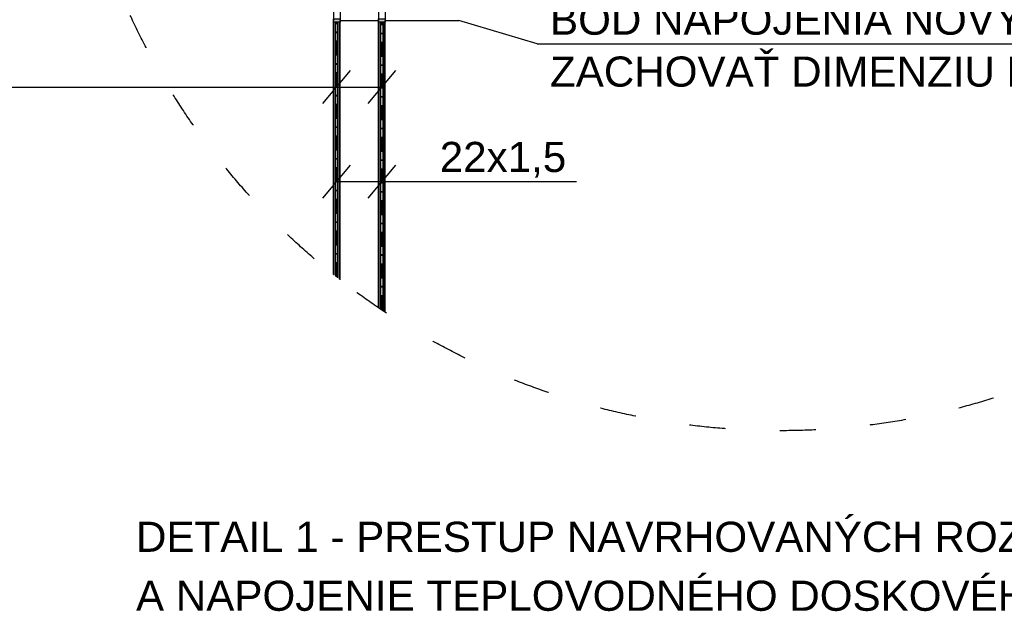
# Model space of a CAD drawing. Header units: millimetres. Extents: x 49721 to 99817, y 15126 to 82527.
# Tile 20 of 25: x 88820 to 92083, y 74351 to 76314. Entities that reach past the tile are written whole.
import ezdxf

# ---------------------------------------------------------------- set-up
doc = ezdxf.new("R2010")
doc.units = ezdxf.units.MM
doc.linetypes.add('ACAD_ISO03W100', pattern=[30, 12, -18])
doc.linetypes.add('DASHDOT', pattern=[105, 50, -25, 5, -25])
for name, color, linetype in [('ODVODN__POTRUBIE', 7, 'Continuous'), ('POLO_KY', 7, 'Continuous'), ('PR_VODN__POTRUBIE', 7, 'Continuous')]:
    doc.layers.add(name, color=color, linetype=linetype)
doc.styles.add('ARIAL', font='arial.ttf')

msp = doc.modelspace()

# ---------------------------------------------------------------- hatches: boundary and pattern name
h = msp.add_hatch(color=256)
h.dxf.hatch_style = 1
h.paths.add_polyline_path([(89881.4, 76316.8), (89859.4, 76316.8), (89859.4, 76306.4), (89881.4, 76306.4)])
h.paths.add_polyline_path([(90031.4, 76316.8), (90009.4, 76316.8), (90009.4, 76306.4), (90031.4, 76306.4)])
h.paths.add_polyline_path([(89896.4, 77081.4), (89881.4, 77081.4), (89881.4, 76831.4), (89896.4, 76831.4)])

# ---------------------------------------------------------------- linework, layer by layer
for p, q in [((89881.4, 76311.6), (90009.4, 76311.6)), ((90031.4, 76311.6), (90275.2, 76311.6)), ((90535, 76234.2), (90275.2, 76311.6)), ((90535, 76234.2), (93991, 76234.2)), ((89824.8, 76035.5), (89916, 76145)), ((89974.8, 76035.5), (90066, 76145)), ((85987.5, 76090.2), (90031.4, 76090.2)), ((89824.8, 75722), (89916, 75831.4)), ((89974.8, 75722), (90066, 75831.4))]:
    msp.add_line(p, q)
for points in [[(89859.4, 76316.8), (89881.4, 76316.8), (89881.4, 76306.4), (89859.4, 76306.4)], [(90009.4, 76316.8), (90031.4, 76316.8), (90031.4, 76306.4), (90009.4, 76306.4)]]:
    msp.add_lwpolyline(points, close=True)
at = {"color": 8, "linetype": 'ACAD_ISO03W100', "ltscale": 10}
msp.add_circle((91338, 77318.7), 2368.4, dxfattribs=at)
at = {"layer": 'ODVODN__POTRUBIE', "color": 172}
for p, q in [((90009.4, 77081.4), (90009.4, 76311.6)), ((90031.4, 77081.4), (90031.4, 76311.6))]:
    msp.add_line(p, q, dxfattribs=at)
at = {"layer": 'ODVODN__POTRUBIE', "color": 8}
for p, q in [((90009.4, 75358), (90009.4, 76311.6)), ((90011.5, 75356.6), (90011.5, 76306.4)), ((90011.5, 75356.6), (90011.5, 76306.4)), ((90017, 75352.9), (90017, 76306.4)), ((90017, 75352.9), (90017, 76306.4)), ((90023.8, 75348.3), (90023.8, 76306.4)), ((90023.8, 75348.3), (90023.8, 76306.4)), ((90029.3, 75344.7), (90029.3, 76306.4)), ((90029.3, 75344.7), (90029.3, 76306.4)), ((90031.4, 75343.3), (90031.4, 76311.6))]:
    msp.add_line(p, q, dxfattribs=at)
at = {"layer": 'ODVODN__POTRUBIE', "color": 8, "linetype": 'DASHDOT'}
msp.add_line((90020.4, 75350.6), (90020.4, 76306.4), dxfattribs=at)
at = {"layer": 'POLO_KY', "color": 7}
msp.add_line((89870.4, 75776.7), (90664.8, 75776.7), dxfattribs=at)
at = {"layer": 'PR_VODN__POTRUBIE', "color": 12}
for p, q in [((89859.4, 77081.4), (89859.4, 76311.6)), ((89881.4, 77081.4), (89881.4, 76311.6))]:
    msp.add_line(p, q, dxfattribs=at)
at = {"layer": 'PR_VODN__POTRUBIE', "color": 8}
for p, q in [((89859.4, 75468.5), (89859.4, 76311.6)), ((89861.5, 75466.8), (89861.5, 76306.4)), ((89861.5, 75466.8), (89861.5, 76306.4)), ((89867, 75462.5), (89867, 76306.4)), ((89867, 75462.5), (89867, 76306.4)), ((89873.8, 75457.1), (89873.8, 76306.4)), ((89873.8, 75457.1), (89873.8, 76306.4)), ((89879.3, 75452.8), (89879.3, 76306.4)), ((89879.3, 75452.8), (89879.3, 76306.4)), ((89881.4, 75451.1), (89881.4, 76311.6))]:
    msp.add_line(p, q, dxfattribs=at)
at = {"layer": 'PR_VODN__POTRUBIE', "color": 8, "linetype": 'DASHDOT'}
msp.add_line((89870.4, 75459.8), (89870.4, 76306.4), dxfattribs=at)

# ---------------------------------------------------------------- texts
at = {"layer": 'POLO_KY', "color": 7, "style": 'ARIAL'}
for s, p in [('BOD NAPOJENIA NOVÝCH ROZVODOV', (90577.4, 76264.2)), ('ZACHOVAŤ DIMENZIU EXISTUJÚCICH ROZVODOV', (90577.4, 76092)), ('22x1,5', (90211.8, 75808.7)), ('DETAIL 1 - PRESTUP NAVRHOVANÝCH ROZVODOV VYKUROVANIA', (89205.1, 74548.4)), ('A NAPOJENIE TEPLOVODNÉHO DOSKOVÉHO VYKUROVACIEHO TELESA', (89205.1, 74352.8))]:
    msp.add_text(s, height=100, dxfattribs=at).set_placement(p)

doc.saveas('drawing.dxf')
